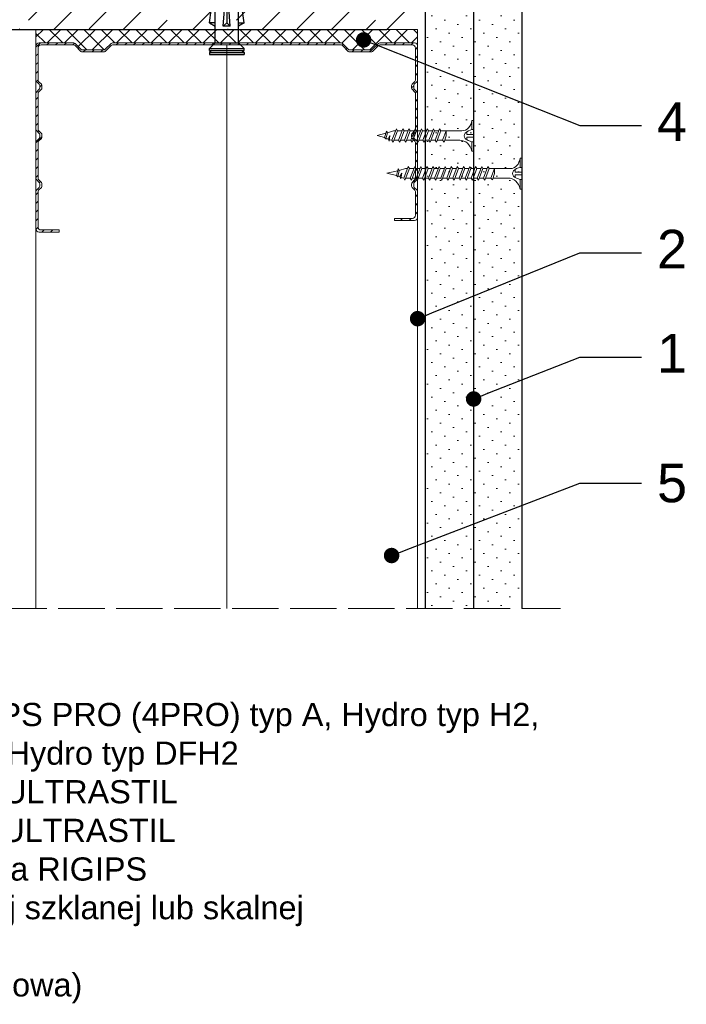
# Model space of a CAD drawing. Header units: millimetres. Extents: x 1245 to 3300, y 237 to 1534.
# Tile 5 of 16: x 1495 to 1668, y 1072 to 1327. Entities that reach past the tile are written whole.
import ezdxf
from ezdxf import colors
from ezdxf.entities.mleader import LeaderData, LeaderLine
from ezdxf.math import Vec2, Vec3

# ---------------------------------------------------------------- set-up
doc = ezdxf.new("R2010")
doc.units = ezdxf.units.MM
doc.linetypes.add('ACAD_ISO02W100', pattern=[15, 12, -3])
for name, color, linetype, lineweight in [('_ISOVER WELNA', 7, 'BATTING', 9), ('_RIGIPS AKCESORIA', 7, 'Continuous', 18), ('_RIGIPS G-K', 7, 'Continuous', 25), ('_RIGIPS PROFIL', 7, 'Continuous', 18), ('KRESKOWANIE', 7, 'Continuous', 9), ('OPISY', 7, 'Continuous', 9), ('PRZERYWANA', 7, 'ACAD_ISO02W100', 9)]:
    doc.layers.add(name, color=color, linetype=linetype, lineweight=lineweight)
doc.styles.get("Standard").update_dxf_attribs({"font": 'arial.ttf'})
doc.linetypes.add('BATTING', pattern='A,0.00254,-2.54,[134,ltypeshp.shx,S=2.54,R=0,X=-2.54,Y=0],-5.08,[134,ltypeshp.shx,S=2.54,R=180,X=2.54,Y=0],-2.54', length=10.16254)

# ---------------------------------------------------------------- blocks, each defined once
blk = doc.blocks.new('TN 25')
at = {"layer": '_RIGIPS AKCESORIA'}
for p, q in [((0, -0.84), (0, 7.16)), ((0, 7.16), (0.46, 7.16)), ((0.46, 7.16), (0.46, 4.78)), ((0.46, 4.78), (0, 4.78)), ((0, 3.5), (1.77, 3.5)), ((0, 2.83), (1.77, 2.83)), ((1.77, 3.5), (1.77, 4.2)), ((1.77, 2.83), (1.77, 2.18)), ((3.02, 4.46), (8.47, 4.46)), ((7.12, 4.46), (7.12, 3.18)), ((8.03, 2.01), (7.12, 4.46)), ((7.12, 3.18), (7.65, 1.53)), ((8.47, 4.46), (8.79, 5)), ((9.61, 1.51), (8.47, 4.46)), ((8.79, 5), (9.93, 2.01)), ((9, 4.46), (10.1, 4.46)), ((10.1, 4.46), (10.41, 5)), ((11.23, 1.51), (10.1, 4.46)), ((10.41, 5), (11.56, 2.01)), ((10.62, 4.46), (11.67, 4.46)), ((11.67, 4.46), (11.99, 5)), ((12.81, 1.51), (11.67, 4.46)), ((11.99, 5), (13.14, 2.01)), ((12.2, 4.46), (13.21, 4.46)), ((13.21, 4.46), (13.52, 5)), ((14.34, 1.51), (13.21, 4.46)), ((13.52, 5), (14.67, 2.01)), ((13.73, 4.46), (14.8, 4.46)), ((14.8, 4.46), (15.12, 5)), ((15.94, 1.51), (14.8, 4.46)), ((15.12, 5), (16.26, 2.01)), ((15.33, 4.46), (16.42, 4.46)), ((16.42, 4.46), (16.73, 5)), ((17.55, 1.51), (16.42, 4.46)), ((16.73, 5), (17.88, 2.01)), ((16.94, 4.46), (17.99, 4.46)), ((17.99, 4.46), (18.31, 5)), ((19.13, 1.51), (17.99, 4.46)), ((18.31, 5), (19.45, 2.01)), ((18.52, 4.46), (19.68, 4.46)), ((19.68, 4.46), (20, 5)), ((20.82, 1.51), (19.68, 4.46)), ((20, 5), (21.14, 2.01)), ((20.21, 4.46), (20.7, 4.46)), ((20.7, 4.46), (22.28, 3.98)), ((21.85, 1.83), (21.67, 3.28)), ((21.67, 3.28), (22.14, 2.4)), ((22.28, 3.98), (22.56, 4.37)), ((22.7, 2.36), (22.28, 3.98)), ((22.56, 4.37), (23.03, 2.71)), ((23.03, 2.71), (22.7, 2.36)), ((22.71, 3.85), (25, 3.24)), ((25, 3.24), (23.03, 2.71)), ((0.46, 1.64), (0, 1.64)), ((0.46, -0.84), (0.46, 1.64)), ((7.49, 2.01), (3.55, 2.01)), ((7.65, 1.53), (8.03, 2.01)), ((9.41, 2.01), (8.03, 2.01)), ((9.93, 2.01), (9.61, 1.51)), ((11.04, 2.01), (9.93, 2.01)), ((11.56, 2.01), (11.23, 1.51)), ((12.61, 2.01), (11.56, 2.01)), ((13.14, 2.01), (12.81, 1.51)), ((14.15, 2.01), (13.14, 2.01)), ((14.67, 2.01), (14.34, 1.51)), ((15.74, 2.01), (14.67, 2.01)), ((16.26, 2.01), (15.94, 1.51)), ((17.36, 2.01), (16.26, 2.01)), ((17.88, 2.01), (17.55, 1.51)), ((18.93, 2.01), (17.88, 2.01)), ((19.45, 2.01), (19.13, 1.51)), ((19.45, 2.01), (20.62, 2.01)), ((21.14, 2.01), (20.82, 1.51)), ((21.14, 2.01), (21.81, 2.12)), ((22.14, 2.4), (21.85, 1.83)), ((22.7, 2.36), (22.14, 2.4)), ((0, -0.84), (0.46, -0.84))]:
    blk.add_line(p, q, dxfattribs=at)
for centre, major_axis, ratio, start_param, end_param in [((3.09, 7.67), (0.17, 3.2), 0.826134, 1.773653, 3.180586), ((-0.04, 0.9), (0, 3.93), 0.848176, -0.720942, -0.151112), ((1.66, 3.18), (0, 0.895), 0.848176, -1.552777, -0.720942), ((1.66, 3.18), (0, 0.895), 0.848176, 3.862535, 4.730408), ((3.37, -1.57), (0.28, 3.57), 0.832181, 0.035984, 1.430787), ((-2.73, 15.91), (0, 14.76), 0.848176, 3.399396, 3.475072), ((0.59, 4.62), (0, 2.81), 0.848176, 3.475072, 3.862535)]:
    blk.add_ellipse(centre, major_axis=major_axis, ratio=ratio, start_param=start_param, end_param=end_param, dxfattribs=at)
blk = doc.blocks.new('TN 35')
at = {"layer": '_RIGIPS AKCESORIA'}
for p, q in [((0, -0.84), (0, 7.16)), ((0, 7.16), (0.46, 7.16)), ((0.46, 7.16), (0.46, 4.78)), ((0.46, 4.78), (0, 4.78)), ((0, 3.5), (1.77, 3.5)), ((0, 2.83), (1.77, 2.83)), ((1.77, 3.5), (1.77, 4.2)), ((1.77, 2.83), (1.77, 2.18)), ((3.02, 4.46), (8.47, 4.46)), ((7.12, 4.46), (7.12, 3.18)), ((8.03, 2.01), (7.12, 4.46)), ((7.12, 3.18), (7.65, 1.53)), ((8.47, 4.46), (8.79, 5)), ((9.61, 1.51), (8.47, 4.46)), ((8.79, 5), (9.93, 2.01)), ((9, 4.46), (10.1, 4.46)), ((10.1, 4.46), (10.41, 5)), ((11.23, 1.51), (10.1, 4.46)), ((10.41, 5), (11.56, 2.01)), ((10.62, 4.46), (11.67, 4.46)), ((11.67, 4.46), (11.99, 5)), ((12.81, 1.51), (11.67, 4.46)), ((11.99, 5), (13.14, 2.01)), ((12.2, 4.46), (13.21, 4.46)), ((13.21, 4.46), (13.52, 5)), ((14.34, 1.51), (13.21, 4.46)), ((13.52, 5), (14.67, 2.01)), ((13.73, 4.46), (14.8, 4.46)), ((14.8, 4.46), (15.12, 5)), ((15.94, 1.51), (14.8, 4.46)), ((15.12, 5), (16.26, 2.01)), ((15.33, 4.46), (16.42, 4.46)), ((16.42, 4.46), (16.73, 5)), ((17.55, 1.51), (16.42, 4.46)), ((16.73, 5), (17.88, 2.01)), ((16.94, 4.46), (17.99, 4.46)), ((17.99, 4.46), (18.31, 5)), ((19.13, 1.51), (17.99, 4.46)), ((18.31, 5), (19.45, 2.01)), ((18.52, 4.46), (19.57, 4.46)), ((19.57, 4.46), (19.88, 5)), ((20.7, 1.51), (19.57, 4.46)), ((19.88, 5), (21.03, 2.01)), ((20.09, 4.46), (21.14, 4.46)), ((21.14, 4.46), (21.46, 5)), ((22.28, 1.51), (21.14, 4.46)), ((21.46, 5), (22.6, 2.01)), ((21.67, 4.46), (22.72, 4.46)), ((22.72, 4.46), (23.03, 5)), ((23.85, 1.51), (22.72, 4.46)), ((23.03, 5), (24.18, 2.01)), ((23.24, 4.46), (24.29, 4.46)), ((24.29, 4.46), (24.61, 5)), ((25.43, 1.51), (24.29, 4.46)), ((24.61, 5), (25.75, 2.01)), ((24.81, 4.46), (25.87, 4.46)), ((25.87, 4.46), (26.18, 5)), ((27, 1.51), (25.87, 4.46)), ((26.18, 5), (27.33, 2.01)), ((26.39, 4.46), (27.44, 4.46)), ((27.44, 4.46), (27.76, 5)), ((28.58, 1.51), (27.44, 4.46)), ((27.76, 5), (28.9, 2.01)), ((27.96, 4.46), (29.13, 4.46)), ((29.13, 4.46), (29.45, 5)), ((30.27, 1.51), (29.13, 4.46)), ((29.45, 5), (30.59, 2.01)), ((29.65, 4.46), (30.15, 4.46)), ((30.15, 4.46), (31.73, 3.98)), ((31.3, 1.83), (31.12, 3.28)), ((31.12, 3.28), (31.59, 2.4)), ((31.73, 3.98), (32.01, 4.37)), ((32.15, 2.36), (31.73, 3.98)), ((32.01, 4.37), (32.48, 2.71)), ((32.48, 2.71), (32.15, 2.36)), ((32.16, 3.85), (35, 3.24)), ((35, 3.24), (32.48, 2.71)), ((0.46, 1.64), (0, 1.64)), ((0.46, -0.84), (0.46, 1.64)), ((7.49, 2.01), (3.55, 2.01)), ((7.65, 1.53), (8.03, 2.01)), ((9.41, 2.01), (8.03, 2.01)), ((9.93, 2.01), (9.61, 1.51)), ((11.04, 2.01), (9.93, 2.01)), ((11.56, 2.01), (11.23, 1.51)), ((12.61, 2.01), (11.56, 2.01)), ((13.14, 2.01), (12.81, 1.51)), ((14.15, 2.01), (13.14, 2.01)), ((14.67, 2.01), (14.34, 1.51)), ((15.74, 2.01), (14.67, 2.01)), ((16.26, 2.01), (15.94, 1.51)), ((17.36, 2.01), (16.26, 2.01)), ((17.88, 2.01), (17.55, 1.51)), ((18.93, 2.01), (17.84, 2.01)), ((19.45, 2.01), (19.13, 1.51)), ((20.51, 2.01), (19.41, 2.01)), ((21.03, 2.01), (20.7, 1.51)), ((22.08, 2.01), (20.99, 2.01)), ((22.6, 2.01), (22.28, 1.51)), ((23.66, 2.01), (22.56, 2.01)), ((24.18, 2.01), (23.85, 1.51)), ((25.23, 2.01), (24.14, 2.01)), ((25.75, 2.01), (25.43, 1.51)), ((26.81, 2.01), (25.71, 2.01)), ((27.33, 2.01), (27, 1.51)), ((28.38, 2.01), (27.33, 2.01)), ((28.9, 2.01), (28.58, 1.51)), ((28.9, 2.01), (30.07, 2.01)), ((30.59, 2.01), (30.27, 1.51)), ((30.59, 2.01), (31.26, 2.12)), ((31.59, 2.4), (31.3, 1.83)), ((32.15, 2.36), (31.59, 2.4)), ((0, -0.84), (0.46, -0.84))]:
    blk.add_line(p, q, dxfattribs=at)
for centre, major_axis, ratio, start_param, end_param in [((3.09, 7.67), (0.17, 3.2), 0.826134, 1.773653, 3.180586), ((-0.04, 0.9), (0, 3.93), 0.848176, -0.720942, -0.151112), ((1.66, 3.18), (0, 0.895), 0.848176, -1.552777, -0.720942), ((1.66, 3.18), (0, 0.895), 0.848176, 3.862535, 4.730408), ((3.37, -1.57), (0.28, 3.57), 0.832181, 0.035984, 1.430787), ((-2.73, 15.91), (0, 14.76), 0.848176, 3.399396, 3.475072), ((0.59, 4.62), (0, 2.81), 0.848176, 3.475072, 3.862535)]:
    blk.add_ellipse(centre, major_axis=major_axis, ratio=ratio, start_param=start_param, end_param=end_param, dxfattribs=at)
blk = doc.blocks.new('CW 100 ULTRASTIL')
h = blk.add_hatch()
h.set_pattern_fill('ANSI31', color=256, scale=0.5, style=0)
h.paths.add_polyline_path([(179.46, 109.85, -0.198912), (179.6, 110.2), (181.11, 111.71, 0.198912), (181.26, 112.06), (181.26, 117.65, 0.198912), (181.11, 118), (179.6, 119.51, -0.198912), (179.46, 119.86), (179.46, 128.31, -0.414214), (180.26, 129.11), (188.58, 129.11, -0.198912), (188.93, 128.96), (189.64, 128.25, 0.198912), (189.99, 128.11), (190.58, 128.11, 0.198912), (190.93, 128.25), (191.64, 128.96, -0.198912), (191.99, 129.11), (201.28, 129.11, -0.198912), (201.63, 128.96), (202.34, 128.25, 0.198912), (202.69, 128.11), (203.28, 128.11, 0.198912), (203.63, 128.25), (204.34, 128.96, -0.198912), (204.69, 129.11), (213.98, 129.11, -0.198912), (214.33, 128.96), (215.04, 128.25, 0.198912), (215.39, 128.11), (215.98, 128.11, 0.198912), (216.33, 128.25), (217.04, 128.96, -0.198912), (217.39, 129.11), (226.56, 129.11, -0.414214), (227.36, 128.31), (227.36, 123.66), (227.91, 123.66), (227.91, 128.86, 0.414214), (227.11, 129.66), (217.39, 129.66, 0.198912), (217.04, 129.51), (216.33, 128.8, -0.198912), (215.98, 128.66), (215.39, 128.66, -0.198912), (215.04, 128.8), (214.33, 129.51, 0.198912), (213.98, 129.66), (204.69, 129.66, 0.198912), (204.34, 129.51), (203.63, 128.8, -0.198912), (203.28, 128.66), (202.69, 128.66, -0.198912), (202.34, 128.8), (201.63, 129.51, 0.198912), (201.28, 129.66), (191.99, 129.66, 0.198912), (191.64, 129.51), (190.93, 128.8, -0.198912), (190.58, 128.66), (189.99, 128.66, -0.198912), (189.64, 128.8), (188.93, 129.51, 0.198912), (188.58, 129.66), (179.71, 129.66, 0.414214), (178.91, 128.86), (178.91, 119.86, 0.198912), (179.05, 119.51), (180.56, 118, -0.198912), (180.71, 117.65), (180.71, 112.06, -0.198912), (180.56, 111.71), (179.05, 110.2, 0.198912), (178.91, 109.85), (178.91, 50.66, 0.198912), (179.05, 50.31), (180.56, 48.8, -0.198912), (180.71, 48.45), (180.71, 42.86, -0.198912), (180.56, 42.51), (179.05, 41, 0.198912), (178.91, 40.65), (178.91, 31.66, 0.414214), (179.71, 30.86), (188.58, 30.86, 0.198912), (188.93, 31), (189.64, 31.71, -0.198912), (189.99, 31.86), (190.58, 31.86, -0.198912), (190.93, 31.71), (191.64, 31, 0.198912), (191.99, 30.86), (201.28, 30.86, 0.198912), (201.63, 31), (202.34, 31.71, -0.198912), (202.69, 31.86), (203.28, 31.86, -0.198912), (203.63, 31.71), (204.34, 31, 0.198912), (204.69, 30.86), (213.98, 30.86, 0.198912), (214.33, 31), (215.04, 31.71, -0.198912), (215.39, 31.86), (215.98, 31.86, -0.198912), (216.33, 31.71), (217.04, 31, 0.198912), (217.39, 30.86), (224.11, 30.86, 0.414214), (224.91, 31.66), (224.91, 36.86), (224.36, 36.86), (224.36, 32.21, -0.414214), (223.56, 31.41), (217.39, 31.41, -0.198912), (217.04, 31.55), (216.33, 32.26, 0.198912), (215.98, 32.41), (215.39, 32.41, 0.198912), (215.04, 32.26), (214.33, 31.55, -0.198912), (213.98, 31.41), (204.69, 31.41, -0.198912), (204.34, 31.55), (203.63, 32.26, 0.198912), (203.28, 32.41), (202.69, 32.41, 0.198912), (202.34, 32.26), (201.63, 31.55, -0.198912), (201.28, 31.41), (191.99, 31.41, -0.198912), (191.64, 31.55), (190.93, 32.26, 0.198912), (190.58, 32.41), (189.99, 32.41, 0.198912), (189.64, 32.26), (188.93, 31.55, -0.198912), (188.58, 31.41), (180.26, 31.41, -0.414214), (179.46, 32.21), (179.46, 40.65, -0.198912), (179.6, 41), (181.11, 42.51, 0.198912), (181.26, 42.86), (181.26, 48.45, 0.198912), (181.11, 48.8), (179.6, 50.31, -0.198912), (179.46, 50.66)])
at = {"layer": '_RIGIPS PROFIL'}
for p, q in [((178.91, 128.86), (178.91, 119.86)), ((179.46, 128.31), (179.46, 119.86)), ((188.58, 129.66), (179.71, 129.66)), ((188.58, 129.11), (180.26, 129.11)), ((188.93, 129.51), (189.64, 128.8)), ((188.93, 128.96), (189.64, 128.25)), ((190.58, 128.66), (189.99, 128.66)), ((190.58, 128.11), (189.99, 128.11)), ((191.64, 129.51), (190.93, 128.8)), ((191.64, 128.96), (190.93, 128.25)), ((201.28, 129.66), (191.99, 129.66)), ((201.28, 129.11), (191.99, 129.11)), ((201.63, 129.51), (202.34, 128.8)), ((201.63, 128.96), (202.34, 128.25)), ((203.28, 128.66), (202.69, 128.66)), ((203.28, 128.11), (202.69, 128.11)), ((204.34, 129.51), (203.63, 128.8)), ((204.34, 128.96), (203.63, 128.25)), ((204.69, 129.66), (213.98, 129.66)), ((204.69, 129.11), (213.98, 129.11)), ((214.33, 129.51), (215.04, 128.8)), ((214.33, 128.96), (215.04, 128.25)), ((215.98, 128.66), (215.39, 128.66)), ((215.98, 128.11), (215.39, 128.11)), ((217.04, 129.51), (216.33, 128.8)), ((217.04, 128.96), (216.33, 128.25)), ((227.11, 129.66), (217.39, 129.66)), ((226.56, 129.11), (217.39, 129.11)), ((227.36, 123.66), (227.36, 128.31)), ((227.91, 123.66), (227.91, 128.86)), ((227.36, 123.66), (227.91, 123.66)), ((180.56, 118), (179.05, 119.51)), ((181.11, 118), (179.6, 119.51)), ((180.71, 117.65), (180.71, 112.06)), ((181.26, 117.65), (181.26, 112.06)), ((178.91, 109.85), (178.91, 50.66)), ((180.56, 111.71), (179.05, 110.2)), ((179.46, 109.85), (179.46, 50.66)), ((181.11, 111.71), (179.6, 110.2)), ((180.56, 48.8), (179.05, 50.31)), ((181.11, 48.8), (179.6, 50.31)), ((180.71, 42.86), (180.71, 48.45)), ((181.26, 42.86), (181.26, 48.45)), ((180.56, 42.51), (179.05, 41)), ((181.11, 42.51), (179.6, 41)), ((178.91, 31.66), (178.91, 40.65)), ((179.46, 32.21), (179.46, 40.65)), ((224.36, 36.86), (224.36, 32.21)), ((224.36, 36.86), (224.91, 36.86)), ((224.91, 36.86), (224.91, 31.66)), ((188.58, 30.86), (179.71, 30.86)), ((188.58, 31.41), (180.26, 31.41)), ((188.93, 31.55), (189.64, 32.26)), ((188.93, 31), (189.64, 31.71)), ((190.58, 32.41), (189.99, 32.41)), ((190.58, 31.86), (189.99, 31.86)), ((191.64, 31.55), (190.93, 32.26)), ((191.64, 31), (190.93, 31.71)), ((201.28, 31.41), (191.99, 31.41)), ((201.28, 30.86), (191.99, 30.86)), ((201.63, 31.55), (202.34, 32.26)), ((201.63, 31), (202.34, 31.71)), ((203.28, 32.41), (202.69, 32.41)), ((203.28, 31.86), (202.69, 31.86)), ((204.34, 31.55), (203.63, 32.26)), ((204.34, 31), (203.63, 31.71)), ((204.69, 31.41), (213.98, 31.41)), ((204.69, 30.86), (213.98, 30.86)), ((214.33, 31.55), (215.04, 32.26)), ((214.33, 31), (215.04, 31.71)), ((215.98, 32.41), (215.39, 32.41)), ((215.98, 31.86), (215.39, 31.86)), ((217.04, 31.55), (216.33, 32.26)), ((217.04, 31), (216.33, 31.71)), ((223.56, 31.41), (217.39, 31.41)), ((224.11, 30.86), (217.39, 30.86))]:
    blk.add_line(p, q, dxfattribs=at)
for centre, radius, start, end in [((179.71, 128.86), 0.8, 90, 180), ((180.26, 128.31), 0.8, 90, 180), ((188.58, 129.16), 0.5, 45, 90), ((188.58, 128.61), 0.5, 45, 90), ((189.99, 129.16), 0.5, 225, 270), ((189.99, 128.61), 0.5, 225, 270), ((190.58, 129.16), 0.5, 270, 315), ((190.58, 128.61), 0.5, 270, 315), ((191.99, 129.16), 0.5, 90, 135), ((191.99, 128.61), 0.5, 90, 135), ((201.28, 129.16), 0.5, 45, 90), ((201.28, 128.61), 0.5, 45, 90), ((202.69, 129.16), 0.5, 225, 270), ((202.69, 128.61), 0.5, 225, 270), ((203.28, 129.16), 0.5, 270, 315), ((203.28, 128.61), 0.5, 270, 315), ((204.69, 129.16), 0.5, 90, 135), ((204.69, 128.61), 0.5, 90, 135), ((213.98, 129.16), 0.5, 45, 90), ((213.98, 128.61), 0.5, 45, 90), ((215.39, 129.16), 0.5, 225, 270), ((215.39, 128.61), 0.5, 225, 270), ((215.98, 129.16), 0.5, 270, 315), ((215.98, 128.61), 0.5, 270, 315), ((217.39, 129.16), 0.5, 90, 135), ((217.39, 128.61), 0.5, 90, 135), ((226.56, 128.31), 0.8, 0, 90), ((227.11, 128.86), 0.8, 0, 90), ((179.41, 119.86), 0.5, 180, 225), ((179.96, 119.86), 0.5, 180, 225), ((180.21, 117.65), 0.5, 0, 45), ((180.76, 117.65), 0.5, 0, 45), ((179.41, 109.85), 0.5, 135, 180), ((179.96, 109.85), 0.5, 135, 180), ((180.21, 112.06), 0.5, 315, 0), ((180.76, 112.06), 0.5, 315, 0), ((179.41, 50.66), 0.5, 180, 225), ((179.96, 50.66), 0.5, 180, 225), ((180.21, 48.45), 0.5, 0, 45), ((180.76, 48.45), 0.5, 0, 45), ((179.41, 40.65), 0.5, 135, 180), ((179.96, 40.65), 0.5, 135, 180), ((180.21, 42.86), 0.5, 315, 0), ((180.76, 42.86), 0.5, 315, 0), ((179.71, 31.66), 0.8, 180, 270), ((180.26, 32.21), 0.8, 180, 270), ((188.58, 31.91), 0.5, 270, 315), ((188.58, 31.36), 0.5, 270, 315), ((189.99, 31.91), 0.5, 90, 135), ((189.99, 31.36), 0.5, 90, 135), ((190.58, 31.91), 0.5, 45, 90), ((190.58, 31.36), 0.5, 45, 90), ((191.99, 31.91), 0.5, 225, 270), ((191.99, 31.36), 0.5, 225, 270), ((201.28, 31.91), 0.5, 270, 315), ((201.28, 31.36), 0.5, 270, 315), ((202.69, 31.91), 0.5, 90, 135), ((202.69, 31.36), 0.5, 90, 135), ((203.28, 31.91), 0.5, 45, 90), ((203.28, 31.36), 0.5, 45, 90), ((204.69, 31.91), 0.5, 225, 270), ((204.69, 31.36), 0.5, 225, 270), ((213.98, 31.91), 0.5, 270, 315), ((213.98, 31.36), 0.5, 270, 315), ((215.39, 31.91), 0.5, 90, 135), ((215.39, 31.36), 0.5, 90, 135), ((215.98, 31.91), 0.5, 45, 90), ((215.98, 31.36), 0.5, 45, 90), ((217.39, 31.91), 0.5, 225, 270), ((217.39, 31.36), 0.5, 225, 270), ((223.56, 32.21), 0.8, 270, 0), ((224.11, 31.66), 0.8, 270, 0)]:
    blk.add_arc(centre, radius, start, end, dxfattribs=at)
blk = doc.blocks.new('kolek rozprezny komplet 60')
for p, q in [((393.81, 219.85), (390.76, 218.91)), ((393.68, 217.35), (393.81, 219.85)), ((397.41, 219.66), (393.81, 219.85)), ((397.31, 217.76), (397.41, 219.66)), ((399, 219.58), (397.82, 218.98)), ((398.9, 217.68), (399, 219.58)), ((399.8, 219.54), (399, 219.58)), ((399.7, 217.64), (399.8, 219.54)), ((401.4, 219.45), (400.22, 218.85)), ((401.3, 217.56), (401.4, 219.45)), ((402.2, 219.41), (401.4, 219.45)), ((402.1, 217.51), (402.2, 219.41)), ((403.8, 219.33), (402.61, 218.72)), ((403.7, 217.43), (403.8, 219.33)), ((404.6, 219.29), (403.8, 219.33)), ((404.5, 217.39), (404.6, 219.29)), ((443.47, 219.95), (432.8, 218.45)), ((443.47, 218.45), (443.47, 219.95)), ((443.47, 219.95), (444.34, 218.45)), ((450.17, 219.95), (448.67, 218.45)), ((450.17, 219.95), (450.17, 210.95)), ((450.67, 219.95), (450.17, 219.95)), ((450.67, 219.95), (450.67, 210.95)), ((450.67, 219.35), (451.17, 219.95)), ((451.17, 219.95), (451.67, 219.95)), ((451.17, 219.95), (451.17, 210.95)), ((451.67, 219.95), (451.67, 210.95)), ((390.66, 217.01), (390.76, 218.91)), ((393.15, 216.88), (390.66, 217.01)), ((393.75, 218.75), (390.71, 217.96)), ((391.67, 216.95), (392.67, 216.95)), ((392.67, 216.95), (391.67, 213.95)), ((392.67, 216.95), (392.07, 213.95)), ((393.07, 216.95), (392.07, 213.95)), ((392.67, 216.95), (393.04, 217.45)), ((393.07, 216.95), (393.04, 217.45)), ((393.07, 216.95), (394.67, 216.95)), ((394.67, 216.95), (393.67, 213.95)), ((417.38, 216.11), (393.68, 217.35)), ((420.47, 216.55), (393.71, 217.95)), ((394.67, 216.95), (394.07, 213.95)), ((395.07, 216.95), (394.07, 213.95)), ((394.67, 216.95), (394.92, 217.29)), ((395.07, 216.95), (395.05, 217.28)), ((395.07, 216.95), (397.07, 216.95)), ((397.07, 216.95), (396.07, 213.95)), ((397.07, 216.95), (396.47, 213.95)), ((397.47, 216.95), (396.47, 213.95)), ((397.07, 216.95), (397.23, 217.17)), ((397.47, 216.95), (397.46, 217.16)), ((397.47, 216.95), (399.47, 216.95)), ((397.67, 217.14), (397.71, 217.74)), ((398.47, 217.1), (398.5, 217.7)), ((399.47, 216.95), (398.47, 213.95)), ((399.47, 216.95), (398.87, 213.95)), ((399.87, 216.95), (398.87, 213.95)), ((399.47, 216.95), (399.55, 217.05)), ((399.87, 216.95), (399.87, 217.03)), ((399.87, 216.95), (401.38, 216.95)), ((400.07, 217.02), (400.1, 217.62)), ((400.87, 216.98), (400.9, 217.58)), ((401.87, 216.92), (400.87, 213.95)), ((401.87, 216.92), (401.27, 213.95)), ((402.26, 216.9), (401.27, 213.95)), ((402.47, 216.89), (402.5, 217.49)), ((403.27, 216.85), (403.3, 217.45)), ((404.22, 216.8), (403.31, 214.05)), ((404.24, 216.8), (403.7, 214.07)), ((404.62, 216.78), (403.72, 214.07)), ((404.86, 216.77), (404.9, 217.37)), ((406.19, 219.2), (405.01, 218.6)), ((405.66, 216.73), (405.69, 217.32)), ((406.09, 217.3), (406.19, 219.2)), ((406.99, 219.16), (406.19, 219.2)), ((406.89, 217.26), (406.99, 219.16)), ((407.26, 216.64), (407.29, 217.24)), ((408.59, 219.08), (407.41, 218.47)), ((408.06, 216.6), (408.09, 217.2)), ((408.49, 217.18), (408.59, 219.08)), ((409.39, 219.03), (408.59, 219.08)), ((409.29, 217.14), (409.39, 219.03)), ((409.66, 216.52), (409.69, 217.12)), ((410.99, 218.95), (409.8, 218.35)), ((410.46, 216.47), (410.49, 217.07)), ((410.89, 217.05), (410.99, 218.95)), ((412.59, 218.87), (411.4, 218.26)), ((412.05, 216.39), (412.09, 216.99)), ((412.49, 216.97), (412.59, 218.87)), ((413.38, 218.82), (412.59, 218.87)), ((412.85, 216.35), (412.89, 216.95)), ((413.28, 216.93), (413.38, 218.82)), ((414.98, 218.74), (413.8, 218.14)), ((414.45, 216.27), (414.48, 216.86)), ((414.88, 216.84), (414.98, 218.74)), ((415.78, 218.7), (414.98, 218.74)), ((415.25, 216.22), (415.28, 216.82)), ((415.68, 216.8), (415.78, 218.7)), ((417.38, 218.62), (416.2, 218.01)), ((417.28, 216.72), (417.38, 218.62)), ((418.18, 218.57), (417.38, 218.62)), ((418.08, 216.68), (418.18, 218.57)), ((419.78, 218.49), (418.59, 217.89)), ((419.68, 216.59), (419.78, 218.49)), ((430.17, 217.15), (419.71, 217.15)), ((431.37, 217.95), (419.75, 217.95)), ((448.67, 218.45), (419.77, 218.45)), ((420.47, 217.15), (420.47, 213.75)), ((420.67, 217.15), (420.67, 213.75)), ((420.87, 217.15), (420.87, 213.75)), ((448.67, 218.45), (448.67, 212.45)), ((448.67, 216.95), (448.67, 213.95)), ((417.38, 214.79), (393.68, 213.55)), ((420.47, 214.35), (393.71, 212.95)), ((405.66, 214.17), (405.69, 213.58)), ((406.58, 216.68), (405.75, 214.18)), ((406.62, 216.68), (406.12, 214.2)), ((406.98, 216.66), (406.16, 214.2)), ((407.26, 214.26), (407.29, 213.66)), ((408.06, 214.3), (408.09, 213.7)), ((408.94, 216.55), (408.19, 214.31)), ((408.99, 216.55), (408.55, 214.33)), ((409.34, 216.53), (408.6, 214.33)), ((409.66, 214.38), (409.69, 213.79)), ((410.46, 214.43), (410.49, 213.83)), ((411.3, 216.43), (410.64, 214.44)), ((411.37, 216.43), (410.98, 214.45)), ((411.69, 216.41), (411.04, 214.46)), ((412.05, 214.51), (412.09, 213.91)), ((412.85, 214.55), (412.89, 213.95)), ((413.66, 216.31), (413.08, 214.56)), ((413.75, 216.3), (413.4, 214.58)), ((414.05, 216.29), (413.49, 214.58)), ((414.45, 214.64), (414.48, 214.04)), ((415.25, 214.68), (415.28, 214.08)), ((416.02, 216.18), (415.52, 214.69)), ((416.12, 216.18), (415.83, 214.71)), ((416.41, 216.16), (415.93, 214.71)), ((417.28, 214.18), (417.38, 212.29)), ((418.22, 215.58), (418.01, 214.95)), ((418.08, 214.22), (418.18, 212.33)), ((419.68, 214.31), (419.78, 212.41)), ((444.34, 216.37), (432.8, 215.45)), ((432.8, 215.45), (443.47, 215.45)), ((444.34, 214.53), (432.8, 215.45)), ((444.34, 216.37), (443.47, 215.45)), ((444.34, 214.53), (443.47, 215.45)), ((444.34, 214.53), (444.34, 216.37)), ((393.15, 214.02), (390.66, 213.89)), ((390.66, 213.89), (390.76, 211.99)), ((393.75, 212.15), (390.71, 212.94)), ((393.81, 211.05), (390.76, 211.99)), ((391.67, 213.95), (391.71, 213.45)), ((391.71, 213.45), (392.07, 213.95)), ((392.07, 213.95), (393.67, 213.95)), ((393.67, 213.95), (393.7, 213.55)), ((393.68, 213.55), (393.81, 211.05)), ((393.78, 213.55), (394.07, 213.95)), ((394.07, 213.95), (396.07, 213.95)), ((396.07, 213.95), (396.09, 213.67)), ((396.28, 213.68), (396.47, 213.95)), ((396.47, 213.95), (398.47, 213.95)), ((397.31, 213.14), (397.41, 211.24)), ((397.67, 213.76), (397.71, 213.16)), ((399, 211.32), (397.82, 211.93)), ((398.47, 213.95), (398.48, 213.8)), ((398.47, 213.8), (398.5, 213.2)), ((398.77, 213.81), (398.87, 213.95)), ((398.87, 213.95), (400.87, 213.95)), ((398.9, 213.22), (399, 211.32)), ((399.7, 213.26), (399.8, 211.36)), ((400.07, 213.88), (400.1, 213.28)), ((401.4, 211.45), (400.22, 212.05)), ((400.87, 213.95), (400.88, 213.92)), ((400.87, 213.92), (400.9, 213.32)), ((401.27, 213.95), (401.38, 213.95)), ((401.27, 213.94), (401.27, 213.95)), ((401.3, 213.35), (401.4, 211.45)), ((402.1, 213.39), (402.2, 211.49)), ((402.47, 214.01), (402.5, 213.41)), ((403.8, 211.57), (402.61, 212.18)), ((403.27, 214.05), (403.3, 213.45)), ((403.7, 213.47), (403.8, 211.57)), ((404.6, 211.62), (403.8, 211.57)), ((404.5, 213.51), (404.6, 211.62)), ((404.86, 214.13), (404.9, 213.53)), ((406.19, 211.7), (405.01, 212.3)), ((406.09, 213.6), (406.19, 211.7)), ((406.99, 211.74), (406.19, 211.7)), ((406.89, 213.64), (406.99, 211.74)), ((408.59, 211.82), (407.41, 212.43)), ((408.49, 213.72), (408.59, 211.82)), ((409.39, 211.87), (408.59, 211.82)), ((409.29, 213.76), (409.39, 211.87)), ((410.99, 211.95), (409.8, 212.55)), ((410.89, 213.85), (410.99, 211.95)), ((412.59, 212.03), (411.4, 212.64)), ((412.49, 213.93), (412.59, 212.03)), ((413.38, 212.08), (412.59, 212.03)), ((413.28, 213.97), (413.38, 212.08)), ((414.98, 212.16), (413.8, 212.76)), ((414.88, 214.06), (414.98, 212.16)), ((415.78, 212.2), (414.98, 212.16)), ((415.68, 214.1), (415.78, 212.2)), ((417.38, 212.29), (416.2, 212.89)), ((418.18, 212.33), (417.38, 212.29)), ((419.78, 212.41), (418.59, 213.01)), ((430.17, 213.75), (419.71, 213.75)), ((431.37, 212.95), (419.75, 212.95)), ((448.67, 212.45), (419.77, 212.45)), ((443.47, 210.95), (432.8, 212.45)), ((443.47, 212.45), (443.47, 210.95)), ((443.47, 210.95), (444.34, 212.45)), ((450.17, 210.95), (448.67, 212.45)), ((397.41, 211.24), (393.81, 211.05)), ((399.8, 211.36), (399, 211.32)), ((402.2, 211.49), (401.4, 211.45)), ((450.67, 210.95), (450.17, 210.95)), ((450.67, 211.55), (451.17, 210.95)), ((451.17, 210.95), (451.67, 210.95))]:
    blk.add_line(p, q)
for centre, radius, start, end in [((397.68, 219.24), 0.3, 177, 297), ((393.41, 206.24), 10.85, 99.2038, 121.9083), ((393.65, 216.85), 0.5, 87, 177), ((400.08, 219.12), 0.3, 177, 297), ((402.48, 218.99), 0.3, 177, 297), ((404.87, 218.87), 0.3, 177, 297), ((407.27, 218.74), 0.3, 177, 297), ((409.67, 218.61), 0.3, 177, 297), ((411.27, 218.53), 0.3, 177, 297), ((413.66, 218.41), 0.3, 177, 297), ((416.06, 218.28), 0.3, 177, 297), ((418.46, 218.15), 0.3, 177, 297), ((422.67, 216.95), 1, 90, 168.463), ((430.17, 218.45), 1.3, 270, 0), ((393.41, 224.66), 10.85, 238.0917, 260.7962), ((417.55, 215.45), 0.682, 255.8604, 104.1386), ((393.65, 214.05), 0.5, 183, 273), ((397.68, 211.66), 0.3, 63, 183), ((400.08, 211.78), 0.3, 63, 183), ((402.48, 211.91), 0.3, 63, 183), ((404.87, 212.03), 0.3, 63, 183), ((407.27, 212.16), 0.3, 63, 183), ((409.67, 212.29), 0.3, 63, 183), ((411.27, 212.37), 0.3, 63, 183), ((413.66, 212.5), 0.3, 63, 183), ((416.06, 212.62), 0.3, 63, 183), ((418.46, 212.75), 0.3, 63, 183), ((422.67, 213.95), 1, 191.537, 270), ((430.17, 212.45), 1.3, 0, 90)]:
    blk.add_arc(centre, radius, start, end)
blk = doc.blocks.new('_Dot')
at = {"color": 0, "linetype": 'ByBlock', "lineweight": -2}
blk.add_line((-0.5, 0), (-1, 0), dxfattribs=at)
at = {"color": 0, "linetype": 'ByBlock', "const_width": 0.5}
blk.add_lwpolyline([(-0.25, 0, 1), (0.25, 0, 1)], format="xyb", close=True, dxfattribs=at)

msp = doc.modelspace()

# ---------------------------------------------------------------- hatches: boundary and pattern name
at = {"layer": '_RIGIPS AKCESORIA'}
h = msp.add_hatch(dxfattribs=at)
h.set_pattern_fill('ANSI37', color=256, angle=90, style=0)
h.set_pattern_definition([(225, (2588.687, 3619.6547), (-2.245064, 2.245064), []), (135, (2588.687, 3619.6547), (2.245064, 2.245064), [])])
h.paths.add_polyline_path([(1519.21, 1320.95, 0.198912), (1518.86, 1320.8), (1517.35, 1319.3, -0.198912), (1517, 1319.15), (1511.41, 1319.15, -0.198912), (1511.06, 1319.3), (1509.55, 1320.8, 0.198912), (1509.2, 1320.95), (1500.2, 1320.95, 0.414214), (1499.4, 1320.15), (1499.4, 1324.45), (1598.2, 1324.45), (1598.2, 1320.15, 0.414214), (1597.4, 1320.95), (1588.41, 1320.95, 0.198912), (1588.06, 1320.8), (1586.55, 1319.3, -0.198912), (1586.2, 1319.15), (1580.61, 1319.15, -0.198912), (1580.26, 1319.3), (1578.75, 1320.8, 0.198912), (1578.4, 1320.95)])
at = {"layer": 'KRESKOWANIE'}
h = msp.add_hatch(dxfattribs=at)
h.set_pattern_fill('ANSI33', color=256, scale=2, style=0)
h.paths.add_polyline_path([(1595.2, 1519.45), (1590.2, 1524.45), (1400.2, 1524.45), (1395.2, 1519.45), (1395.2, 1329.45), (1400.2, 1324.45), (1590.2, 1324.45), (1595.2, 1329.45)])
h = msp.add_hatch(dxfattribs=at)
h.set_pattern_fill('DOTS', color=256, scale=2, angle=225, style=0)
h.paths.add_polyline_path([(1612.7, 1377.55), (1600.2, 1377.55), (1600.2, 1174.45), (1612.7, 1174.45)])
h = msp.add_hatch(dxfattribs=at)
h.set_pattern_fill('DOTS', color=256, scale=2, angle=225, style=0)
h.paths.add_polyline_path([(1625.2, 1377.55), (1612.7, 1377.55), (1612.7, 1174.45), (1625.2, 1174.45)])

# ---------------------------------------------------------------- linework, layer by layer
for p in [(1595.2, 1329.45), (1400.2, 1324.45)]:
    msp.add_line(p, (1590.2, 1324.45))
at = {"layer": '_ISOVER WELNA', "ltscale": 4.8}
msp.add_line((1548.8, 1174.45), (1548.8, 1320.4), dxfattribs=at)
at = {"layer": '_RIGIPS G-K'}
for p, q in [((1600.2, 1382.55), (1600.2, 1174.45)), ((1625.2, 1382.55), (1625.2, 1174.45)), ((1612.7, 1377.55), (1612.7, 1174.45))]:
    msp.add_line(p, q, dxfattribs=at)
at = {"layer": '_RIGIPS PROFIL'}
for p, q in [((1499.4, 1324.45), (1499.4, 1174.45)), ((1598.2, 1324.45), (1598.2, 1174.45))]:
    msp.add_line(p, q, dxfattribs=at)
at = {"layer": 'KRESKOWANIE'}
msp.add_line((1598.2, 1324.45), (1590.2, 1324.45), dxfattribs=at)
at = {"layer": 'PRZERYWANA'}
msp.add_line((1355.2, 1174.45), (1635.2, 1174.45), dxfattribs=at)

# ---------------------------------------------------------------- block references
at = {"xscale": -1, "rotation": 90}
msp.add_blockref('kolek rozprezny komplet 60', (1764.25, 1769.63), dxfattribs=at)
at = {"layer": '_RIGIPS AKCESORIA', "xscale": -1}
for name, p in [('TN 25', (1612.7, 1293.71)), ('TN 35', (1625.2, 1283.93))]:
    msp.add_blockref(name, p, dxfattribs=at)
at = {"layer": '_RIGIPS PROFIL', "xscale": -1, "rotation": 90}
msp.add_blockref('CW 100 ULTRASTIL', (1629.06, 1499.86), dxfattribs=at)

# ---------------------------------------------------------------- texts
at = {"insert": (1367.94, 1150.05), "char_height": 6, "width": 265.68, "attachment_point": 1}
msp.add_mtext('1. Płyta gipsowo-kartonowa RIGIPS PRO (4PRO) typ A, Hydro typ H2, Fire typ F, Fire+ typ DF lub Fire+ Hydro typ DFH2\\P2. Profil poziomy RIGIPS UW 50 ULTRASTIL\\P3. Profil pionowy RIGIPS CW 50 ULTRASTIL\\P4. Taśma uszczelniająca piankowa RIGIPS\\P5. Wypełnienie z wełny mineralnej szklanej lub skalnej\\P6. Taśma spoinowa RIGIPS\\P7. Taśma samoprzylepna (poślizgowa)', dxfattribs=at)

# ---------------------------------------------------------------- leaders
at = {"layer": 'OPISY'}
ml = msp.add_multileader_mtext('Standard', dxfattribs=at)
ml.set_content('4', color=256)
ml.set_leader_properties()
ml.set_arrow_properties(name='DOT')
ml.build(insert=Vec2(0, 0))
ctx = ml.context
ctx.base_point, ctx.char_height, ctx.landing_gap_size, ctx.plane_origin = Vec3(1656.18, 1299.55), 10, 4, Vec3(1463.59, 1155.89)
notes = []
notes.append((ctx, [(0, (1, 1, 0), (1640.18, 1299.55), (1, 0), 16, [(0, [(1584.23, 1321.72)], 0, [])])]))
ctx.mtext.insert, ctx.mtext.flow_direction = Vec3(1660.18, 1305.55), 5
ml = msp.add_multileader_mtext('Standard', dxfattribs=at)
ml.set_content('2', color=256)
ml.set_leader_properties()
ml.set_arrow_properties(name='DOT')
ml.build(insert=Vec2(0, 0))
ctx = ml.context
ctx.base_point, ctx.char_height, ctx.landing_gap_size, ctx.plane_origin = Vec3(1656.18, 1266.55), 10, 4, Vec3(1463.59, 1122.89)
notes.append((ctx, [(0, (1, 1, 0), (1640.18, 1266.55), (1, 0), 16, [(0, [(1598.2, 1249.54)], 0, [])])]))
ctx.mtext.insert, ctx.mtext.flow_direction = Vec3(1660.18, 1272.55), 5
ml = msp.add_multileader_mtext('Standard', dxfattribs=at)
ml.set_content('1', color=256)
ml.set_leader_properties()
ml.set_arrow_properties(name='DOT')
ml.build(insert=Vec2(0, 0))
ctx = ml.context
ctx.base_point, ctx.char_height, ctx.landing_gap_size, ctx.plane_origin = Vec3(1656.18, 1239.59), 10, 4, Vec3(1463.59, 1095.93)
notes.append((ctx, [(0, (1, 1, 0), (1640.18, 1239.59), (1, 0), 16, [(0, [(1612.7, 1228.74)], 0, [])])]))
ctx.mtext.insert, ctx.mtext.flow_direction = Vec3(1660.18, 1245.59), 5
ml = msp.add_multileader_mtext('Standard', dxfattribs=at)
ml.set_content('5', color=256)
ml.set_leader_properties()
ml.set_arrow_properties(name='DOT')
ml.build(insert=Vec2(0, 0))
ctx = ml.context
ctx.base_point, ctx.char_height, ctx.landing_gap_size, ctx.plane_origin = Vec3(1656.18, 1206.91), 10, 4, Vec3(1463.59, 1063.26)
notes.append((ctx, [(0, (1, 1, 0), (1640.18, 1206.91), (1, 0), 16, [(0, [(1591.47, 1188.21)], 0, [])])]))
ctx.mtext.insert, ctx.mtext.flow_direction = Vec3(1660.18, 1212), 5
for ctx, leaders in notes:
    for number, flags, end, landing, length, lines in leaders:
        leader = LeaderData()
        leader.index, (leader.has_last_leader_line, leader.has_dogleg_vector, leader.attachment_direction) = number, flags
        leader.last_leader_point, leader.dogleg_vector, leader.dogleg_length = Vec3(end), Vec3(landing), length
        for number, points, colour, breaks in lines:
            line = LeaderLine()
            line.index, line.vertices, line.color, line.breaks = number, Vec3.list(points), colors.encode_raw_color(colour), breaks
            leader.lines.append(line)
        ctx.leaders.append(leader)

doc.saveas('drawing.dxf')
